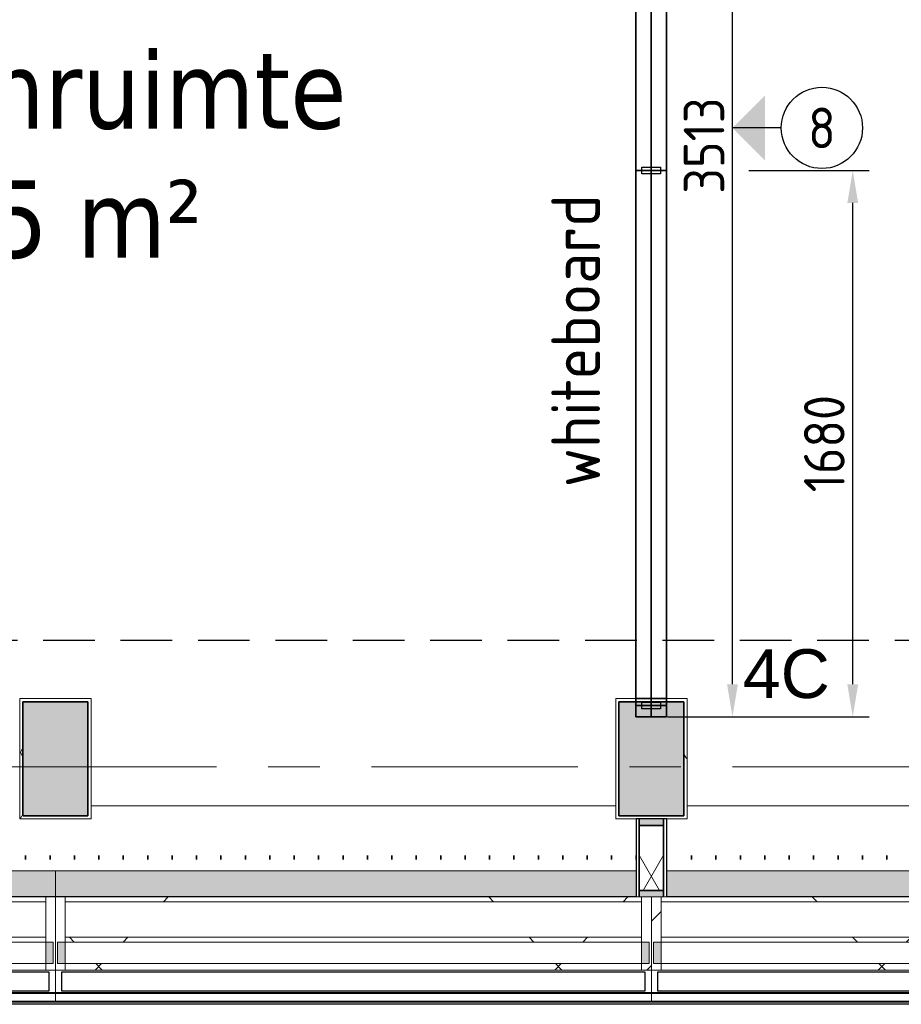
# Model space of a CAD drawing. Extents: x 2820 to 91013, y 1478 to 38178.
# Tile 6 of 182: x 11740 to 14452, y 18598 to 21626. Entities that reach past the tile are written whole.
import ezdxf
from ezdxf.enums import TextEntityAlignment as Align

# ---------------------------------------------------------------- set-up
doc = ezdxf.new("R2010")
doc.units = 0
doc.header["$LTSCALE"] = 50
doc.header["$PDSIZE"] = -5
for name, pattern in [('HIDDEN2', [4.7625, 3.175, -1.5875]), ('Onderlegger 2e verdieping$0$brandscheiding', [1.5, 0, -1.5]), ('Onderlegger 2e verdieping$0$stramien', [22.225, 12.7, -3.175, 3.175, -3.175])]:
    doc.linetypes.add(name, pattern=pattern)
doc.layers.get('0').update_dxf_attribs({"linetype": 'CONTINUOUS'})
doc.layers.get('DEFPOINTS').update_dxf_attribs({"linetype": 'CONTINUOUS'})
for name, color, linetype in [('AS-A38--_F----5', 2, 'CONTINUOUS'), ('AS-A38--_F---4-', 9, 'CONTINUOUS'), ('AS-A38-L_F----5', 7, 'CONTINUOUS'), ('as-i38-e_f----5', 7, 'CONTINUOUS'), ('AS-I38-M_F----5_Wandmodulen', 7, 'CONTINUOUS'), ('AS-L38--', 7, 'CONTINUOUS'), ('AS-L38--_F----5', 7, 'CONTINUOUS'), ('AS-L38--_F---4-', 7, 'CONTINUOUS'), ('AS-L38--_F-23--', 3, 'CONTINUOUS'), ('AS-L38--_F1-----', 2, 'CONTINUOUS'), ('AS-L38--_F123--', 7, 'CONTINUOUS'), ('AS-M38--_F123--_Wandlengte', 1, 'CONTINUOUS'), ('AS-T38--_F----5', 7, 'CONTINUOUS'), ('AS-T38--_F-23--', 7, 'CONTINUOUS'), ('IWTEKST', 2, 'CONTINUOUS')]:
    doc.layers.add(name, color=color, linetype=linetype)
doc.layers.add('AS-I38-1_F----5', color=2, linetype='CONTINUOUS', plot=False)
doc.layers.add('IWHULPLIJN', color=40, linetype='CONTINUOUS', plot=False)
for name, color, linetype, lineweight in [('Onderlegger 2e verdieping$0$A-AREA-IDEN', 8, 'CONTINUOUS', 18), ('Onderlegger 2e verdieping$0$A-GENM', 8, 'CONTINUOUS', 18), ('Onderlegger 2e verdieping$0$A-GLAZ', 8, 'CONTINUOUS', 25), ('Onderlegger 2e verdieping$0$A-GLAZ-CWMG', 8, 'CONTINUOUS', 18), ('Onderlegger 2e verdieping$0$A-WALL', 8, 'CONTINUOUS', 25), ('Onderlegger 2e verdieping$0$S-COLS', 8, 'CONTINUOUS', 18), ('Onderlegger 2e verdieping$0$S-GRID', 8, 'CONTINUOUS', 18)]:
    doc.layers.add(name, color=color, linetype=linetype, lineweight=lineweight)
doc.styles.add('Onderlegger 2e verdieping$0$Tahoma_1', font='TAHOMA.TTF', dxfattribs={"height": 238.040123})
doc.styles.get("Standard").update_dxf_attribs({"font": 'isocp.shx'})
doc.dimstyles.new('CWall_F2_Wandlengte', dxfattribs={"dimscale": 50, "dimtxt": 2.5, "dimasz": 2, "dimexe": 1, "dimexo": 1, "dimgap": 0.5, "dimtad": 1, "dimdec": 0, "dimdsep": 46, "dimtxsty": 'Standard', "dimcen": 2.5, "dimclrt": 2, "dimadec": 0, "dimazin": 0, "dimtfac": 1, "dimtdec": 0, "dimtix": 1, "dimtmove": 2, "dimatfit": 0, "dimfxl": 0, "dimtolj": 1, "dimtzin": 0, "dimarcsym": 0})
pattern_1 = [(45, (-14599.93, -18763.2), (-212.132, 212.132), [])]
pattern_2 = [(45, (-14599.9, -18763.2), (-707.107, 707.107), []), (135, (-14599.9, -18763.2), (-707.107, -707.107), [])]
pattern_3 = [(45, (-12766.6, -18763.2), (-707.107, 707.107), []), (135, (-12766.6, -18763.2), (-707.107, -707.107), [])]
pattern_4 = [(45, (-10933.3, -18763.2), (-707.107, 707.107), []), (135, (-10933.3, -18763.2), (-707.107, -707.107), [])]

# ---------------------------------------------------------------- blocks, each defined once
blk = doc.blocks.new('Onderlegger 2e verdieping$0$65_KU_brandscheiding_v1 - 30m 2-11572238-Plotview 2e Verdieping - schaal 1 op 100')
at = {"layer": 'Onderlegger 2e verdieping$0$A-GENM', "linetype": 'Onderlegger 2e verdieping$0$brandscheiding', "lineweight": 100}
for p, q in [((3815.7, 0), (18385.8, 0)), ((18480.8, 0), (22051.7, 0))]:
    blk.add_line(p, q, dxfattribs=at)
blk = doc.blocks.new('Onderlegger 2e verdieping$0$42_KA leemstuc betonkolomafwerking - Type-V82-Plotview 2e Verdieping - schaal 1 op 100')
at = {"layer": 'Onderlegger 2e verdieping$0$A-GENM'}
h = blk.add_hatch(dxfattribs=at)
h.set_pattern_fill('FP_135', color=256, style=0, pattern_type=2)
h.set_pattern_definition([(0, (-13850.26, -19445.2), (406.4, 101.6), [33.528, -271.272, 33.528, -1896.872]), (0, (-13850.26, -19445.2), (406.4, 101.6), [-338.328, -271.272, 33.528, -576.072, -1016]), (0, (-13850.26, -19445.2), (406.4, 101.6), [-1219.2, 33.528, -271.272, 33.528, -677.672]), (0, (-13850.26, -19445.2), (406.4, 101.6), [-1557.528, -169.672, 33.528, -474.472]), (120, (-13697.86, -19394.4), (-291.1882, 301.15272), [33.528, -271.272, 33.528, -1896.872]), (120, (-13697.86, -19394.4), (-291.1882, 301.15272), [-338.328, -271.272, 33.528, -576.072, -1016]), (120, (-13697.86, -19394.4), (-291.1882, 301.15272), [-1219.2, 33.528, -271.272, 33.528, -677.672]), (120, (-13697.86, -19394.4), (-291.1882, 301.15272), [-1557.528, -169.672, 33.528, -474.472]), (240, (-13647.06, -19191.2), (-115.2118, -402.75272), [33.528, -271.272, 33.528, -1896.872]), (240, (-13647.06, -19191.2), (-115.2118, -402.75272), [-338.328, -271.272, 33.528, -576.072, -1016]), (240, (-13647.06, -19191.2), (-115.2118, -402.75272), [-1219.2, 33.528, -271.272, 33.528, -677.672]), (240, (-13647.06, -19191.2), (-115.2118, -402.75272), [-1557.528, -169.672, 33.528, -474.472])])
h.paths.add_polyline_path([(-57, -277), (-57, 93), (-277, 93), (-277, -277)], flags=0)
h.paths.add_polyline_path([(-67, -267), (-267, -267), (-267, 83), (-67, 83)], flags=0)
for p, q in [((-57, 93), (-277, 93)), ((-277, 93), (-277, -277)), ((-57, -277), (-57, 93)), ((-267, 83), (-67, 83)), ((-267, -267), (-267, 83)), ((-67, 83), (-67, -267)), ((-67, -267), (-267, -267)), ((-277, -277), (-57, -277))]:
    blk.add_line(p, q, dxfattribs=at)
blk = doc.blocks.new('Onderlegger 2e verdieping$0$42_KA leemstuc betonkolomafwerking - Type-V84-Plotview 2e Verdieping - schaal 1 op 100')
at = {"layer": 'Onderlegger 2e verdieping$0$A-GENM'}
h = blk.add_hatch(dxfattribs=at)
h.set_pattern_fill('FP_137', color=256, style=0, pattern_type=2)
h.set_pattern_definition([(0, (-12016.93, -19445.2), (406.4, 101.6), [33.528, -271.272, 33.528, -1896.872]), (0, (-12016.93, -19445.2), (406.4, 101.6), [-338.328, -271.272, 33.528, -576.072, -1016]), (0, (-12016.93, -19445.2), (406.4, 101.6), [-1219.2, 33.528, -271.272, 33.528, -677.672]), (0, (-12016.93, -19445.2), (406.4, 101.6), [-1557.528, -169.672, 33.528, -474.472]), (120, (-11864.53, -19394.4), (-291.1882, 301.15272), [33.528, -271.272, 33.528, -1896.872]), (120, (-11864.53, -19394.4), (-291.1882, 301.15272), [-338.328, -271.272, 33.528, -576.072, -1016]), (120, (-11864.53, -19394.4), (-291.1882, 301.15272), [-1219.2, 33.528, -271.272, 33.528, -677.672]), (120, (-11864.53, -19394.4), (-291.1882, 301.15272), [-1557.528, -169.672, 33.528, -474.472]), (240, (-11813.73, -19191.2), (-115.2118, -402.75272), [33.528, -271.272, 33.528, -1896.872]), (240, (-11813.73, -19191.2), (-115.2118, -402.75272), [-338.328, -271.272, 33.528, -576.072, -1016]), (240, (-11813.73, -19191.2), (-115.2118, -402.75272), [-1219.2, 33.528, -271.272, 33.528, -677.672]), (240, (-11813.73, -19191.2), (-115.2118, -402.75272), [-1557.528, -169.672, 33.528, -474.472])])
h.paths.add_polyline_path([(-57, -277), (-57, 93), (-277, 93), (-277, -277)], flags=0)
h.paths.add_polyline_path([(-267, -267), (-267, 83), (-67, 83), (-67, -267)], flags=0)
for p, q in [((-57, 93), (-277, 93)), ((-277, 93), (-277, -277)), ((-57, -277), (-57, 93)), ((-267, 83), (-67, 83)), ((-267, -267), (-267, 83)), ((-67, 83), (-67, -267)), ((-67, -267), (-267, -267)), ((-277, -277), (-57, -277))]:
    blk.add_line(p, q, dxfattribs=at)
blk = doc.blocks.new('Onderlegger 2e verdieping$0$22_KA_systeempanel_dicht - staal-12005892-Plotview 2e Verdieping - schaal 1 op 100')
at = {"layer": 'Onderlegger 2e verdieping$0$A-GLAZ', "lineweight": 18}
h = blk.add_hatch(color=256, dxfattribs=at)
h.paths.add_polyline_path([(120, -30), (120, 37.5), (100, 37.5), (100, -37.5), (120, -37.5)], flags=0)
h.paths.add_polyline_path([(-100, -37.5), (-100, 37.5), (-120, 37.5), (-120, -37.5)], flags=0)
h = blk.add_hatch(dxfattribs=at)
h.set_pattern_fill('FP_199', color=256, style=0, pattern_type=2)
h.set_pattern_definition([(150, (19048.2, -13683.26), (-60, -103.92305), []), (210, (19048.2, -13683.26), (60, -103.92305), [])])
h.paths.add_polyline_path([(100, 37.5), (-100, 37.5), (-100, -37.5), (100, -37.5)], flags=0)
at = {"layer": 'Onderlegger 2e verdieping$0$A-GLAZ'}
for p, q in [((120, 47.5), (-120, 47.5)), ((-120, 47.5), (-120, 37.5)), ((-120, 37.5), (120, 37.5)), ((-100, 37.5), (-120, 37.5)), ((-120, 37.5), (-120, -37.5)), ((100, 37.5), (-100, 37.5)), ((-100, 37.5), (-100, -37.5)), ((-100, -37.5), (-100, 37.5)), ((100, -37.5), (100, 37.5)), ((120, 37.5), (100, 37.5)), ((100, 37.5), (100, -37.5)), ((120, -37.5), (-120, -37.5)), ((-120, -37.5), (-120, -47.5)), ((-120, -37.5), (-100, -37.5)), ((-120, -47.5), (120, -47.5)), ((-100, -37.5), (100, -37.5)), ((100, -37.5), (120, -37.5))]:
    blk.add_line(p, q, dxfattribs=at)
blk = doc.blocks.new('Onderlegger 2e verdieping$0$31_KA_Houten vliesgevel met draaiend deel natuursteen gevel - 31_KA_Houten vliesgevel met draaiend deel natuursteen gevel-V279-Plotview 2e Verdieping - schaal 1 op 100')
at = {"layer": 'Onderlegger 2e verdieping$0$A-GLAZ'}
for points in [[(831.4, 166), (916.6, 166), (916.6, 245), (-869.2, 245), (-869.2, 166), (525.6, 166)], [(-85.9, -158.6), (916.6, -158.6), (916.6, -155.6), (-916.7, -155.6), (-916.7, -158.6), (-391.7, -158.6)]]:
    blk.add_hatch(color=256, dxfattribs=at).paths.add_polyline_path(points, flags=0)
at = {"layer": 'Onderlegger 2e verdieping$0$A-GLAZ', "lineweight": 18}
h = blk.add_hatch(dxfattribs=at)
h.set_pattern_fill('FP_401', color=256, style=0, pattern_type=2)
h.set_pattern_definition(pattern_1)
h.paths.add_polyline_path([(-916.7, -60), (-886.7, -60), (-886.7, -40), (-910.2, -40), (-910.2, 26), (-886.7, 26), (-886.7, 165), (-916.7, 165), (-916.7, 145.6)], flags=0)
h = blk.add_hatch(dxfattribs=at)
h.set_pattern_fill('FP_402', color=256, style=0, pattern_type=2)
h.set_pattern_definition(pattern_2)
h.paths.add_polyline_path([(525.6, 150), (886.6, 150), (886.6, 165), (-886.7, 165), (-886.7, 150), (-697.5, 150)], flags=0)
h = blk.add_hatch(dxfattribs=at)
h.set_pattern_fill('FP_401', color=256, style=0, pattern_type=2)
h.set_pattern_definition(pattern_1)
h.paths.add_polyline_path([(886.6, -60), (916.6, -60), (916.6, 165), (886.6, 165), (886.6, 26), (910.1, 26), (910.1, -40), (886.6, -40)], flags=0)
h = blk.add_hatch(dxfattribs=at)
h.set_pattern_fill('FP_402', color=256, style=0, pattern_type=2)
h.set_pattern_definition(pattern_2)
h.paths.add_polyline_path([(831.4, 26), (886.6, 26), (886.6, 41), (-886.7, 41), (-886.7, 26), (525.6, 26)], flags=0)
at = {"layer": 'Onderlegger 2e verdieping$0$A-GLAZ'}
h = blk.add_hatch(color=256, dxfattribs=at)
h.paths.add_polyline_path([(886.6, -40), (910.1, -40), (910.1, 26), (886.6, 26)], flags=0)
h.paths.add_polyline_path([(-886.7, -40), (-886.7, 26), (-910.2, 26), (-910.2, -40), (-907.1, -40)], flags=0)
at = {"layer": 'Onderlegger 2e verdieping$0$A-GLAZ', "lineweight": 18}
h = blk.add_hatch(dxfattribs=at)
h.set_pattern_fill('FP_402', color=256, style=0, pattern_type=2)
h.set_pattern_definition(pattern_2)
h.paths.add_polyline_path([(525.6, -60), (886.6, -60), (886.6, -40), (-886.7, -40), (-886.7, -60), (-697.5, -60)], flags=0)
for p, q in [((916.6, 245), (916.6, 166)), ((-916.7, 165), (-916.7, -60)), ((-886.7, 165), (-916.7, 165)), ((-886.7, 26), (-886.7, 165)), ((886.6, 165), (-886.7, 165)), ((-886.7, 165), (-886.7, 150)), ((-869.2, 166), (916.6, 166)), ((916.6, 165), (886.6, 165)), ((886.6, 165), (886.6, 26)), ((886.6, 150), (886.6, 165)), ((916.6, -60), (916.6, 165)), ((886.6, 150), (-886.7, 150)), ((-886.7, 150), (-886.7, 41)), ((-886.7, 150), (886.6, 150)), ((886.6, 41), (886.6, 150)), ((-886.7, 41), (886.6, 41)), ((886.6, 41), (-886.7, 41)), ((-886.7, 41), (-886.7, 26)), ((886.6, 26), (886.6, 41)), ((-910.2, -40), (-910.2, 26)), ((-910.2, 26), (-886.7, 26)), ((-886.7, 26), (886.6, 26)), ((-886.7, 26), (-886.7, -40)), ((886.6, 26), (910.1, 26)), ((886.6, -40), (886.6, 26)), ((910.1, 26), (910.1, -40)), ((-916.7, -60), (-886.7, -60)), ((-916.7, -128.6), (-916.7, -60)), ((-886.7, -40), (-910.2, -40)), ((-886.7, -60), (-886.7, -40)), ((886.6, -40), (-886.7, -40)), ((-886.7, -40), (-886.7, -60)), ((-886.7, -60), (886.6, -60)), ((910.1, -40), (886.6, -40)), ((886.6, -40), (886.6, -60)), ((886.6, -60), (886.6, -40)), ((886.6, -60), (916.6, -60)), ((916.6, -60), (916.6, -128.6)), ((-916.7, -131.6), (-916.7, -128.6)), ((916.6, -128.6), (-916.7, -128.6)), ((-916.7, -155.6), (-916.7, -131.6)), ((916.6, -131.6), (-916.7, -131.6)), ((916.6, -128.6), (916.6, -131.6)), ((916.6, -131.6), (916.6, -155.6)), ((-916.7, -155.6), (-916.7, -158.6)), ((916.6, -155.6), (-916.7, -155.6)), ((-916.7, -158.6), (916.6, -158.6)), ((916.6, -158.6), (916.6, -155.6))]:
    blk.add_line(p, q, dxfattribs=at)
at = {"layer": 'Onderlegger 2e verdieping$0$A-GLAZ'}
for p, q in [((-896.7, -125), (-896.7, -65)), ((-896.7, -65), (896.6, -65)), ((896.6, -65), (896.6, -125)), ((896.6, -125), (-896.7, -125))]:
    blk.add_line(p, q, dxfattribs=at)
blk = doc.blocks.new('Onderlegger 2e verdieping$0$31_KA_Houten vliesgevel met draaiend deel natuursteen gevel - 31_KA_Houten vliesgevel met draaiend deel natuursteen gevel-V280-Plotview 2e Verdieping - schaal 1 op 100')
at = {"layer": 'Onderlegger 2e verdieping$0$A-GLAZ'}
for points in [[(830, 166), (869.2, 166), (869.2, 245), (-916.7, 245), (-916.7, 166), (524.3, 166)], [(-87.3, -158.6), (916.6, -158.6), (916.6, -155.6), (-916.7, -155.6), (-916.7, -158.6), (-393.1, -158.6)]]:
    blk.add_hatch(color=256, dxfattribs=at).paths.add_polyline_path(points, flags=0)
at = {"layer": 'Onderlegger 2e verdieping$0$A-GLAZ', "lineweight": 18}
h = blk.add_hatch(dxfattribs=at)
h.set_pattern_fill('FP_404', color=256, style=0, pattern_type=2)
h.set_pattern_definition(pattern_3)
h.paths.add_polyline_path([(524.3, 150), (886.6, 150), (886.6, 165), (-886.7, 165), (-886.7, 150), (-87.3, 150)], flags=0)
h = blk.add_hatch(dxfattribs=at)
h.set_pattern_fill('FP_403', color=256, style=0, pattern_type=2)
h.set_pattern_definition([(45, (-12766.6, -18763.2), (-212.132, 212.132), [])])
h.paths.add_polyline_path([(886.6, -60), (916.6, -60), (916.6, 165), (886.6, 165), (886.6, 26), (910.1, 26), (910.1, -40), (886.6, -40)], flags=0)
h = blk.add_hatch(dxfattribs=at)
h.set_pattern_fill('FP_404', color=256, style=0, pattern_type=2)
h.set_pattern_definition(pattern_3)
h.paths.add_polyline_path([(524.3, 26), (886.6, 26), (886.6, 41), (-886.7, 41), (-886.7, 26), (-87.3, 26)], flags=0)
at = {"layer": 'Onderlegger 2e verdieping$0$A-GLAZ'}
h = blk.add_hatch(color=256, dxfattribs=at)
h.paths.add_polyline_path([(886.6, -40), (910.1, -40), (910.1, 26), (886.6, 26)], flags=0)
h.paths.add_polyline_path([(-886.7, -40), (-886.7, 26), (-910.2, 26), (-910.2, -40), (-907.1, -40)], flags=0)
at = {"layer": 'Onderlegger 2e verdieping$0$A-GLAZ', "lineweight": 18}
h = blk.add_hatch(dxfattribs=at)
h.set_pattern_fill('FP_404', color=256, style=0, pattern_type=2)
h.set_pattern_definition(pattern_3)
h.paths.add_polyline_path([(-87.3, -60), (886.6, -60), (886.6, -40), (-886.7, -40), (-886.7, -60), (-698.9, -60)], flags=0)
for p, q in [((-916.7, 166), (-916.7, 245)), ((-916.7, 166), (869.2, 166)), ((-916.7, 165), (-916.7, -60)), ((-886.7, 165), (-916.7, 165)), ((-886.7, 26), (-886.7, 165)), ((886.6, 165), (-886.7, 165)), ((-886.7, 165), (-886.7, 150)), ((916.6, 165), (886.6, 165)), ((886.6, 165), (886.6, 26)), ((886.6, 150), (886.6, 165)), ((916.6, -60), (916.6, 165)), ((886.6, 150), (-886.7, 150)), ((-886.7, 150), (-886.7, 41)), ((-886.7, 150), (886.6, 150)), ((886.6, 41), (886.6, 150)), ((-886.7, 41), (886.6, 41)), ((886.6, 41), (-886.7, 41)), ((-886.7, 41), (-886.7, 26)), ((886.6, 26), (886.6, 41)), ((-910.2, -40), (-910.2, 26)), ((-910.2, 26), (-886.7, 26)), ((-886.7, 26), (886.6, 26)), ((-886.7, 26), (-886.7, -40)), ((886.6, 26), (910.1, 26)), ((886.6, -40), (886.6, 26)), ((910.1, 26), (910.1, -40)), ((-916.7, -60), (-886.7, -60)), ((-916.7, -128.6), (-916.7, -60)), ((-886.7, -40), (-910.2, -40)), ((-886.7, -60), (-886.7, -40)), ((886.6, -40), (-886.7, -40)), ((-886.7, -40), (-886.7, -60)), ((-886.7, -60), (886.6, -60)), ((910.1, -40), (886.6, -40)), ((886.6, -40), (886.6, -60)), ((886.6, -60), (886.6, -40)), ((886.6, -60), (916.6, -60)), ((916.6, -60), (916.6, -128.6)), ((-916.7, -131.6), (-916.7, -128.6)), ((916.6, -128.6), (-916.7, -128.6)), ((-916.7, -155.6), (-916.7, -131.6)), ((916.6, -131.6), (-916.7, -131.6)), ((916.6, -128.6), (916.6, -131.6)), ((916.6, -131.6), (916.6, -155.6)), ((-916.7, -155.6), (-916.7, -158.6)), ((916.6, -155.6), (-916.7, -155.6)), ((-916.7, -158.6), (916.6, -158.6)), ((916.6, -158.6), (916.6, -155.6))]:
    blk.add_line(p, q, dxfattribs=at)
at = {"layer": 'Onderlegger 2e verdieping$0$A-GLAZ'}
for p, q in [((-896.7, -125), (-896.7, -65)), ((-896.7, -65), (896.6, -65)), ((896.6, -65), (896.6, -125)), ((896.6, -125), (-896.7, -125))]:
    blk.add_line(p, q, dxfattribs=at)
blk = doc.blocks.new('Onderlegger 2e verdieping$0$31_KA_Houten vliesgevel met draaiend deel natuursteen gevel - 31_KA_Houten vliesgevel met draaiend deel natuursteen gevel-V281-Plotview 2e Verdieping - schaal 1 op 100')
at = {"layer": 'Onderlegger 2e verdieping$0$A-GLAZ'}
for points in [[(828.7, 166), (916.6, 166), (916.6, 245), (-868.3, 245), (-868.3, 166), (522.9, 166)], [(-88.7, -158.6), (916.6, -158.6), (916.6, -155.6), (-916.7, -155.6), (-916.7, -158.6), (-394.5, -158.6)]]:
    blk.add_hatch(color=256, dxfattribs=at).paths.add_polyline_path(points, flags=0)
at = {"layer": 'Onderlegger 2e verdieping$0$A-GLAZ', "lineweight": 18}
h = blk.add_hatch(dxfattribs=at)
h.set_pattern_fill('FP_405', color=256, style=0, pattern_type=2)
h.set_pattern_definition([(45, (-10933.27, -18763.2), (-212.132, 212.132), [])])
h.paths.add_polyline_path([(-916.7, -60), (-886.7, -60), (-886.7, -40), (-910.2, -40), (-910.2, 26), (-886.7, 26), (-886.7, 165), (-916.7, 165), (-916.7, 145.6)], flags=0)
h = blk.add_hatch(dxfattribs=at)
h.set_pattern_fill('FP_406', color=256, style=0, pattern_type=2)
h.set_pattern_definition(pattern_4)
h.paths.add_polyline_path([(522.9, 150), (886.6, 150), (886.6, 165), (-886.7, 165), (-886.7, 150), (-88.7, 150)], flags=0)
h = blk.add_hatch(dxfattribs=at)
h.set_pattern_fill('FP_406', color=256, style=0, pattern_type=2)
h.set_pattern_definition(pattern_4)
h.paths.add_polyline_path([(522.9, 26), (886.6, 26), (886.6, 41), (-886.7, 41), (-886.7, 26), (-88.7, 26)], flags=0)
at = {"layer": 'Onderlegger 2e verdieping$0$A-GLAZ'}
h = blk.add_hatch(color=256, dxfattribs=at)
h.paths.add_polyline_path([(886.6, -40), (910.1, -40), (910.1, 26), (886.6, 26)], flags=0)
h.paths.add_polyline_path([(-886.7, -40), (-886.7, 26), (-910.2, 26), (-910.2, -40), (-907.1, -40)], flags=0)
at = {"layer": 'Onderlegger 2e verdieping$0$A-GLAZ', "lineweight": 18}
h = blk.add_hatch(dxfattribs=at)
h.set_pattern_fill('FP_406', color=256, style=0, pattern_type=2)
h.set_pattern_definition(pattern_4)
h.paths.add_polyline_path([(-88.7, -60), (886.6, -60), (886.6, -40), (-886.7, -40), (-886.7, -60), (-700.3, -60)], flags=0)
for p, q in [((916.6, 245), (916.6, 166)), ((-916.7, 165), (-916.7, -60)), ((-886.7, 165), (-916.7, 165)), ((-886.7, 26), (-886.7, 165)), ((886.6, 165), (-886.7, 165)), ((-886.7, 165), (-886.7, 150)), ((-868.3, 166), (916.6, 166)), ((916.6, 165), (886.6, 165)), ((886.6, 165), (886.6, 26)), ((886.6, 150), (886.6, 165)), ((916.6, -60), (916.6, 165)), ((886.6, 150), (-886.7, 150)), ((-886.7, 150), (-886.7, 41)), ((-886.7, 150), (886.6, 150)), ((886.6, 41), (886.6, 150)), ((-886.7, 41), (886.6, 41)), ((886.6, 41), (-886.7, 41)), ((-886.7, 41), (-886.7, 26)), ((886.6, 26), (886.6, 41)), ((-910.2, -40), (-910.2, 26)), ((-910.2, 26), (-886.7, 26)), ((-886.7, 26), (886.6, 26)), ((-886.7, 26), (-886.7, -40)), ((886.6, 26), (910.1, 26)), ((886.6, -40), (886.6, 26)), ((910.1, 26), (910.1, -40)), ((-916.7, -60), (-886.7, -60)), ((-916.7, -128.6), (-916.7, -60)), ((-886.7, -40), (-910.2, -40)), ((-886.7, -60), (-886.7, -40)), ((886.6, -40), (-886.7, -40)), ((-886.7, -40), (-886.7, -60)), ((-886.7, -60), (886.6, -60)), ((910.1, -40), (886.6, -40)), ((886.6, -40), (886.6, -60)), ((886.6, -60), (886.6, -40)), ((886.6, -60), (916.6, -60)), ((916.6, -60), (916.6, -128.6)), ((-916.7, -131.6), (-916.7, -128.6)), ((916.6, -128.6), (-916.7, -128.6)), ((-916.7, -155.6), (-916.7, -131.6)), ((916.6, -131.6), (-916.7, -131.6)), ((916.6, -128.6), (916.6, -131.6)), ((916.6, -131.6), (916.6, -155.6)), ((-916.7, -155.6), (-916.7, -158.6)), ((916.6, -155.6), (-916.7, -155.6)), ((-916.7, -158.6), (916.6, -158.6)), ((916.6, -158.6), (916.6, -155.6))]:
    blk.add_line(p, q, dxfattribs=at)
at = {"layer": 'Onderlegger 2e verdieping$0$A-GLAZ'}
for p, q in [((-896.7, -125), (-896.7, -65)), ((-896.7, -65), (896.6, -65)), ((896.6, -65), (896.6, -125)), ((896.6, -125), (-896.7, -125))]:
    blk.add_line(p, q, dxfattribs=at)
blk = doc.blocks.new('Onderlegger 2e verdieping$0$vensterbank tweede verdieping - vensterbank tweede verdieping-11898810-Plotview 2e Verdieping - schaal 1 op 100')
at = {"layer": 'Onderlegger 2e verdieping$0$A-GLAZ', "lineweight": 18}
for p, q in [((13573.3, 19208.2), (11959.9, 19208.2)), ((15406.6, 19208.2), (13793.3, 19208.2)), ((10064.9, 19008.2), (13635.8, 19008.2)), ((13730.8, 19008.2), (28300.9, 19008.2))]:
    blk.add_line(p, q, dxfattribs=at)
blk = doc.blocks.new('Onderlegger 2e verdieping$0$28_KU_vloerrand 250x670 verdieping - 27400 mm-1052749-Plotview 2e Verdieping - schaal 1 op 100')
at = {"layer": 'Onderlegger 2e verdieping$0$S-COLS'}
h = blk.add_hatch(color=256, dxfattribs=at)
h.paths.add_polyline_path([(0, -13460), (0, -13700), (80, -13700), (80, -11966.6), (1, -11966.6), (1, -8300), (1, -8300), (1, -6466.7), (1, -6466.6), (1, -4633.3), (1, -4633.3), (1, -2800), (1, -2800), (1, -966.7), (1, -966.6), (1, 866.7), (1, 866.7), (1, 2700), (1, 2700), (0, -12809.8)], flags=0)
h.paths.add_polyline_path([(0, 4925.7), (1, 6366.7), (1, 6366.7), (0, 5537.3)], flags=0)
h.paths.add_polyline_path([(0, 8289.4), (1, 10033.3), (1, 10033.4), (1, 11866.7), (1, 11866.7), (1, 13700), (0, 13700), (0, 8595.2)], flags=0)
blk = doc.blocks.new('Onderlegger 2e verdieping')
at = {"layer": 'Onderlegger 2e verdieping$0$S-COLS', "lineweight": 5}
for points in [[(11949.9, 19178.2), (11949.9, 19528.2), (11749.9, 19528.2), (11749.9, 19178.2)], [(13783.3, 19178.2), (13783.3, 19528.2), (13583.3, 19528.2), (13583.3, 19178.2)]]:
    blk.add_hatch(color=256, dxfattribs=at).paths.add_polyline_path(points, flags=0)
at = {"layer": 'Onderlegger 2e verdieping$0$A-GLAZ-CWMG', "lineweight": 35}
blk.add_line((13634.7, 19538.2), (13729.7, 19538.2), dxfattribs=at)
at = {"layer": 'Onderlegger 2e verdieping$0$A-WALL'}
blk.add_line((30186.6, 18598.2), (4513.3, 18598.2), dxfattribs=at)
at = {"layer": 'Onderlegger 2e verdieping$0$S-COLS', "lineweight": 35}
for p, q in [((11949.9, 19528.2), (11749.9, 19528.2)), ((11749.9, 19528.2), (11749.9, 19178.2)), ((11949.9, 19178.2), (11949.9, 19528.2)), ((13783.3, 19528.2), (13583.3, 19528.2)), ((13583.3, 19528.2), (13583.3, 19178.2)), ((13783.3, 19178.2), (13783.3, 19528.2)), ((11749.9, 19178.2), (11949.9, 19178.2)), ((13583.3, 19178.2), (13783.3, 19178.2))]:
    blk.add_line(p, q, dxfattribs=at)
at = {"layer": 'Onderlegger 2e verdieping$0$S-GRID', "linetype": 'Onderlegger 2e verdieping$0$stramien'}
blk.add_line((2820.4, 19328.2), (55386.6, 19328.2), dxfattribs=at)
at = {"lineweight": 18, "rotation": 89.9999999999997}
blk.add_blockref('Onderlegger 2e verdieping$0$28_KU_vloerrand 250x670 verdieping - 27400 mm-1052749-Plotview 2e Verdieping - schaal 1 op 100', (18216.6, 18928.2), dxfattribs=at)
at = {"layer": 'Onderlegger 2e verdieping$0$A-GENM'}
for name, p in [('Onderlegger 2e verdieping$0$42_KA leemstuc betonkolomafwerking - Type-V84-Plotview 2e Verdieping - schaal 1 op 100', (12016.9, 19445.2)), ('Onderlegger 2e verdieping$0$42_KA leemstuc betonkolomafwerking - Type-V82-Plotview 2e Verdieping - schaal 1 op 100', (13850.3, 19445.2))]:
    blk.add_blockref(name, p, dxfattribs=at)
at = {"layer": 'Onderlegger 2e verdieping$0$A-GENM', "linetype": 'Onderlegger 2e verdieping$0$brandscheiding', "lineweight": 100, "rotation": 180}
blk.add_blockref('Onderlegger 2e verdieping$0$65_KU_brandscheiding_v1 - 30m 2-11572238-Plotview 2e Verdieping - schaal 1 op 100', (32116.6, 19049.5), dxfattribs=at)
at = {"layer": 'Onderlegger 2e verdieping$0$A-GLAZ'}
for name, p in [('Onderlegger 2e verdieping$0$vensterbank tweede verdieping - vensterbank tweede verdieping-11898810-Plotview 2e Verdieping - schaal 1 op 100', (0, 0)), ('Onderlegger 2e verdieping$0$31_KA_Houten vliesgevel met draaiend deel natuursteen gevel - 31_KA_Houten vliesgevel met draaiend deel natuursteen gevel-V281-Plotview 2e Verdieping - schaal 1 op 100', (10933.3, 18763.2)), ('Onderlegger 2e verdieping$0$31_KA_Houten vliesgevel met draaiend deel natuursteen gevel - 31_KA_Houten vliesgevel met draaiend deel natuursteen gevel-V280-Plotview 2e Verdieping - schaal 1 op 100', (12766.6, 18763.2)), ('Onderlegger 2e verdieping$0$31_KA_Houten vliesgevel met draaiend deel natuursteen gevel - 31_KA_Houten vliesgevel met draaiend deel natuursteen gevel-V279-Plotview 2e Verdieping - schaal 1 op 100', (14599.9, 18763.2))]:
    blk.add_blockref(name, p, dxfattribs=at)
at = {"layer": 'Onderlegger 2e verdieping$0$A-GLAZ', "lineweight": 18, "rotation": 269.9999999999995}
blk.add_blockref('Onderlegger 2e verdieping$0$22_KA_systeempanel_dicht - staal-12005892-Plotview 2e Verdieping - schaal 1 op 100', (13683.3, 19048.2), dxfattribs=at)
at = {"layer": 'Onderlegger 2e verdieping$0$A-AREA-IDEN', "insert": (11886.1, 21528.9), "char_height": 238.04, "width": 2094, "attachment_point": 2, "line_spacing_factor": 1.000232, "style": 'Onderlegger 2e verdieping$0$Tahoma_1'}
blk.add_mtext('Teamruimte\\P15 m²', dxfattribs=at)
blk = doc.blocks.new('WandNr2-_CTA01')
at = {"layer": 'AS-T38--_F-23--', "color": 0, "linetype": 'ByBlock'}
blk.add_line((0, -5), (0, -2), dxfattribs=at)
blk.add_circle((0, -7.5), 2.5, dxfattribs=at)
blk.add_solid([(0, -2), (2, -4), (-2, -4)], dxfattribs=at)
blk.add_attdef('WANDNR', text='', height=2.5, dxfattribs=at).set_placement((0, -7.5), align=Align.MIDDLE)
blk = doc.blocks.new('WandNr5o_CTA01')
at = {"layer": 'AS-T38--_F----5', "color": 0, "linetype": 'ByBlock'}
blk.add_circle((0, -18), 2.5, dxfattribs=at)
blk.add_attdef('WANDNR', text='', height=2.5, dxfattribs=at).set_placement((0, -18), align=Align.MIDDLE)
blk = doc.blocks.new('BvnAans-_CTA01')
at = {"layer": 'AS-L38--_F----5', "color": 0, "invisible_edges": 10}
blk.add_3dface([(0, 0), (1, 0), (1, 0, 1), (0, 0, 1)], dxfattribs=at)
at = {"layer": 'AS-L38--_F---4-', "invisible_edges": 10}
for points in [[(0, 0.5), (1, 0.5), (1, 0.5, 1), (0, 0.5, 1)], [(0, -0.5), (1, -0.5), (1, -0.5, 1), (0, -0.5, 1)]]:
    blk.add_3dface(points, dxfattribs=at)
at = {"layer": 'AS-L38--_F---4-'}
blk.add_3dface([(0, -0.5, 1), (0, 0.5, 1), (1, 0.5, 1), (1, -0.5, 1)], dxfattribs=at)
blk = doc.blocks.new('OndrAans_CTA01')
at = {"layer": 'AS-L38--_F----5', "color": 0, "invisible_edges": 10}
blk.add_3dface([(0, 0), (1, 0), (1, 0, 1), (0, 0, 1)], dxfattribs=at)
at = {"layer": 'AS-L38--_F---4-', "invisible_edges": 10}
for points in [[(0, 0.5), (1, 0.5), (1, 0.5, 1), (0, 0.5, 1)], [(0, -0.5), (1, -0.5), (1, -0.5, 1), (0, -0.5, 1)]]:
    blk.add_3dface(points, dxfattribs=at)
at = {"layer": 'AS-L38--_F123--', "color": 0}
blk.add_3dface([(0, -0.5), (1, -0.5), (1, 0.5), (0, 0.5)], dxfattribs=at)
blk = doc.blocks.new('Q0WDSTL-_CTA01')
at = {"layer": 'AS-L38--_F-23--'}
for p, q in [((0, 0.3), (0, 0.5)), ((0, -0.3), (0, -0.5))]:
    blk.add_line(p, q, dxfattribs=at)
at = {"layer": 'AS-L38--_F-23--', "color": 1}
blk.add_lwpolyline([(0, 0.3), (1, 0.3), (1, -0.3), (0, -0.3)], dxfattribs=at)
at = {"layer": 'AS-L38--_F1-----'}
blk.add_lwpolyline([(0, 0.5), (0, -0.5)], dxfattribs=at)
blk = doc.blocks.new('D1------_CTA01')
at = {"layer": 'AS-L38--_F----5', "color": 0}
blk.add_3dface([(0, 0), (1, 0), (1, 0, 1), (0, 0, 1)], dxfattribs=at)
at = {"layer": 'AS-L38--_F---4-'}
for points in [[(0, 0.5), (1, 0.5), (1, 0.5, 1), (0, 0.5, 1)], [(0, -0.5), (1, -0.5), (1, -0.5, 1), (0, -0.5, 1)]]:
    blk.add_3dface(points, dxfattribs=at)
blk = doc.blocks.new('QWND16--_CTA01')
at = {"layer": 'AS-A38--_F----5', "extrusion": (0, -1, 0)}
h = blk.add_hatch(dxfattribs=at)
h.set_pattern_fill('CROSS', color=256, scale=5, style=0)
h.set_pattern_definition([(0, (341.625, 1570), (31.75, 31.75), [15.875, -47.625]), (90, (349.562, 1562.062), (-31.75, 31.75), [15.875, -47.625])])
h.paths.add_polyline_path([(0, 940), (1366.5, 1780), (0, 1780)])
h = blk.add_hatch(dxfattribs=at)
h.set_pattern_fill('ANSI31', color=256, scale=50, angle=135, style=0)
h.set_pattern_definition([(180, (1024.88, 1150), (-1e-14, -158.75), [])])
h.paths.add_polyline_path([(0, 940), (1366.5, 940), (1366.5, 1780)])
at = {"layer": 'AS-A38--_F---4-', "extrusion": (0, -1, 0)}
h = blk.add_hatch(dxfattribs=at)
h.set_pattern_fill('ANSI31', color=256, scale=50, angle=135, style=0)
h.set_pattern_definition([(180, (683.25, 1360), (-1e-14, -158.75), [])])
h.paths.add_polyline_path([(0, 940), (1366.5, 940), (1366.5, 1780), (0, 1780)])
h = blk.add_hatch(dxfattribs=at)
h.set_pattern_fill('CROSS', color=256, scale=5, style=0)
h.set_pattern_definition([(0, (683.25, 1360), (31.75, 31.75), [15.875, -47.625]), (90, (691.188, 1352.062), (-31.75, 31.75), [15.875, -47.625])])
h.paths.add_polyline_path([(0, 940), (1366.5, 940), (1366.5, 1780), (0, 1780)])
at = {"layer": 'AS-A38-L_F----5', "extrusion": (0, -1, 0)}
blk.add_line((0, 0, 940), (1366.5, 0, 1780), dxfattribs=at)
at = {"layer": 'DEFPOINTS'}
blk.add_point((0, 0, 2700), dxfattribs=at)
at = {"layer": 'AS-L38--', "yscale": 95}
for name, p, xscale, zscale in [('BvnAans-_CTA01', (0, 0, 2660), 1366.5, 40), ('OndrAans_CTA01', (0, 0), 1366.5, 60), ('Q0WDSTL-_CTA01', (0, 0), 10, 10), ('D1------_CTA01', (0, 0, 1780), 1366.5, 880), ('D1------_CTA01', (0, 0, 940), 1366.5, 840), ('D1------_CTA01', (0, 0, 60), 1366.5, 880)]:
    blk.add_blockref(name, p, dxfattribs=dict(at, xscale=xscale, zscale=zscale))
at = {"layer": 'AS-L38--', "xscale": 10, "yscale": 95, "zscale": 10, "rotation": 180}
blk.add_blockref('Q0WDSTL-_CTA01', (1366.5, 0), dxfattribs=at)
at = {"layer": 'AS-I38-1_F----5', "extrusion": (0, -1, 0)}
blk.add_text('2', height=90, dxfattribs=at).set_placement((40, 130))
at = {"layer": 'AS-I38-M_F----5_Wandmodulen', "extrusion": (0, -1, 0)}
blk.add_text('AH-Z2', height=125, rotation=90, dxfattribs=at).set_placement((683.2, 2750), align=Align.MIDDLE_LEFT)
blk = doc.blocks.new('*D112')
at = {"layer": 'AS-M38--_F123--_Wandlengte', "color": 0, "lineweight": -2}
for p, q in [((13732.6, 22995.2), (13982.6, 22995.2)), ((13932.6, 19582.2), (13932.6, 22895.2)), ((13732.6, 19482.2), (13982.6, 19482.2))]:
    blk.add_line(p, q, dxfattribs=at)
at = {"layer": 'AS-M38--_F123--_Wandlengte', "color": 0}
for points in [[(13915.9, 22895.2), (13949.3, 22895.2), (13932.6, 22995.2)], [(13915.9, 19582.2), (13949.3, 19582.2), (13932.6, 19482.2)]]:
    blk.add_solid(points, dxfattribs=at)
at = {"layer": 'DEFPOINTS', "color": 0}
for p in [(13682.6, 22995.2), (13932.6, 22995.2), (13682.6, 19482.2)]:
    blk.add_point(p, dxfattribs=at)
at = {"layer": 'AS-M38--_F123--_Wandlengte', "color": 2, "insert": (13845.1, 21238.7), "char_height": 125, "attachment_point": 5, "rotation": 90}
blk.add_mtext('\\A1;3513', dxfattribs=at)
blk = doc.blocks.new('QSRT8---_CTA01')
at = {"layer": 'AS-L38--_F----5', "color": 0, "invisible_edges": 4}
for points in [[(0, 0), (0, 0, 60), (35, 0, 60), (35, 0)], [(0, 0, 60), (0, 0, 2660), (35, 0, 2660), (35, 0, 60)], [(0, 0, 2660), (0, 0, 2700), (35, 0, 2700), (35, 0, 2660)]]:
    blk.add_3dface(points, dxfattribs=at)
at = {"layer": 'AS-L38--_F---4-'}
for points in [[(35, 47.5), (35, 47.5, 60), (0, 47.5, 60), (0, 47.5)], [(35, 47.5, 60), (35, 47.5, 2660), (0, 47.5, 2660), (0, 47.5, 60)], [(35, 47.5, 2660), (35, 47.5, 2700), (0, 47.5, 2700), (0, 47.5, 2660)], [(0, 47.5), (0, 47.5, 60), (0, -47.5, 60), (0, -47.5)], [(0, 47.5, 60), (0, 47.5, 2660), (0, -47.5, 2660), (0, -47.5, 60)], [(0, 47.5, 2660), (0, 47.5, 2700), (0, -47.5, 2700), (0, -47.5, 2660)], [(35, 47.5, 2700), (0, 47.5, 2700), (0, -47.5, 2700), (35, -47.5, 2700)], [(0, -47.5), (0, -47.5, 60), (35, -47.5, 60), (35, -47.5)], [(0, -47.5, 60), (0, -47.5, 2660), (35, -47.5, 2660), (35, -47.5, 60)], [(0, -47.5, 2660), (0, -47.5, 2700), (35, -47.5, 2700), (35, -47.5, 2660)]]:
    blk.add_3dface(points, dxfattribs=at)
at = {"layer": 'AS-L38--_F123--', "color": 0}
blk.add_lwpolyline([(35, 47.5), (0, 47.5), (0, -47.5), (35, -47.5)], dxfattribs=at)
at = {"layer": 'DEFPOINTS'}
blk.add_point((0, 0, 2700), dxfattribs=at)
at = {"layer": 'AS-L38--', "color": 0, "xscale": 10, "yscale": 95, "zscale": 10, "rotation": 180}
blk.add_blockref('Q0WDSTL-_CTA01', (35, 0), dxfattribs=at)
at = {"layer": 'as-i38-e_f----5', "extrusion": (0, -1, 0)}
blk.add_text('D4C', height=125, rotation=90, dxfattribs=at).set_placement((0, 2750), align=Align.MIDDLE_LEFT)
blk = doc.blocks.new('*D179')
at = {"layer": 'AS-M38--_F123--_Wandlengte', "color": 0, "lineweight": -2}
for p, q in [((13982.6, 21162.2), (14352.6, 21162.2)), ((14302.6, 19582.2), (14302.6, 21062.2)), ((13780.1, 19482.2), (14352.6, 19482.2))]:
    blk.add_line(p, q, dxfattribs=at)
at = {"layer": 'AS-M38--_F123--_Wandlengte', "color": 0}
for points in [[(14285.9, 21062.2), (14319.2, 21062.2), (14302.6, 21162.2)], [(14285.9, 19582.2), (14319.2, 19582.2), (14302.6, 19482.2)]]:
    blk.add_solid(points, dxfattribs=at)
at = {"layer": 'DEFPOINTS', "color": 0}
for p in [(13932.6, 21162.2), (14302.6, 21162.2), (13730.1, 19482.2)]:
    blk.add_point(p, dxfattribs=at)
at = {"layer": 'AS-M38--_F123--_Wandlengte', "color": 2, "insert": (14215.1, 20322.2), "char_height": 125, "attachment_point": 5, "rotation": 90}
blk.add_mtext('\\A1;1680', dxfattribs=at)
blk = doc.blocks.new('QWND7---_CTA01')
at = {"layer": 'AS-A38--_F----5', "extrusion": (0, -1, 0)}
h = blk.add_hatch(dxfattribs=at)
h.set_pattern_fill('CROSS', color=256, scale=5, style=0)
h.set_pattern_definition([(0, (411.25, 1570), (31.75, 31.75), [15.875, -47.625]), (90, (419.188, 1562.062), (-31.75, 31.75), [15.875, -47.625])])
h.paths.add_polyline_path([(0, 940), (1645, 1780), (0, 1780)])
h = blk.add_hatch(dxfattribs=at)
h.set_pattern_fill('ANSI31', color=256, scale=50, angle=135, style=0)
h.set_pattern_definition([(180, (1233.75, 1150), (-1e-14, -158.75), [])])
h.paths.add_polyline_path([(0, 940), (1645, 940), (1645, 1780)])
at = {"layer": 'AS-A38--_F---4-', "extrusion": (0, -1, 0)}
h = blk.add_hatch(dxfattribs=at)
h.set_pattern_fill('ANSI31', color=256, scale=50, angle=135, style=0)
h.set_pattern_definition([(180, (822.5, 1360), (-1e-14, -158.75), [])])
h.paths.add_polyline_path([(0, 940), (1645, 940), (1645, 1780), (0, 1780)])
h = blk.add_hatch(dxfattribs=at)
h.set_pattern_fill('CROSS', color=256, scale=5, style=0)
h.set_pattern_definition([(0, (822.5, 1360), (31.75, 31.75), [15.875, -47.625]), (90, (830.438, 1352.062), (-31.75, 31.75), [15.875, -47.625])])
h.paths.add_polyline_path([(0, 940), (1645, 940), (1645, 1780), (0, 1780)])
at = {"layer": 'AS-A38-L_F----5', "extrusion": (0, -1, 0)}
blk.add_line((0, 0, 940), (1645, 0, 1780), dxfattribs=at)
at = {"layer": 'DEFPOINTS'}
blk.add_point((0, 0, 2700), dxfattribs=at)
at = {"layer": 'AS-L38--', "yscale": 95}
for name, p, xscale, zscale in [('BvnAans-_CTA01', (0, 0, 2660), 1645, 40), ('OndrAans_CTA01', (0, 0), 1645, 60), ('Q0WDSTL-_CTA01', (0, 0), 10, 10), ('D1------_CTA01', (0, 0, 1780), 1645, 880), ('D1------_CTA01', (0, 0, 940), 1645, 840), ('D1------_CTA01', (0, 0, 60), 1645, 880)]:
    blk.add_blockref(name, p, dxfattribs=dict(at, xscale=xscale, zscale=zscale))
at = {"layer": 'AS-L38--', "xscale": 10, "yscale": 95, "zscale": 10, "rotation": 180}
blk.add_blockref('Q0WDSTL-_CTA01', (1645, 0), dxfattribs=at)
at = {"layer": 'AS-I38-1_F----5', "extrusion": (0, -1, 0)}
blk.add_text('1', height=90, dxfattribs=at).set_placement((40, 130))
at = {"layer": 'AS-I38-M_F----5_Wandmodulen', "extrusion": (0, -1, 0)}
blk.add_text('AH-Z2', height=125, rotation=90, dxfattribs=at).set_placement((822.5, 2750), align=Align.MIDDLE_LEFT)

msp = doc.modelspace()

# ---------------------------------------------------------------- linework, layer by layer
at = {"layer": 'AS-L38--_F----5', "extrusion": (1, 1.27104e-15, 2.22045e-16)}
for p, q in [((13682.6, 19539.2, 3063), (13682.6, 19719.2, 3063)), ((13682.6, 19719.2, 3063), (13682.6, 19719.2, 2700)), ((13682.6, 19719.2, 2700), (13682.6, 19539.2, 3063)), ((13682.6, 19719.2, 3063), (13682.6, 19539.2, 2700)), ((13682.6, 19539.2, 2700), (13682.6, 19539.2, 3063))]:
    msp.add_line(p, q, dxfattribs=at)
at = {"layer": 'IWHULPLIJN'}
msp.add_line((13682.6, 19539.2), (13682.6, 22995.2), dxfattribs=at)
at = {"layer": 'IWTEKST', "linetype": 'HIDDEN2'}
msp.add_line((4906.6, 19718.2), (91012.9, 19718.2), dxfattribs=at)

# ---------------------------------------------------------------- block references
msp.add_blockref('Onderlegger 2e verdieping', (0, 0))
at = {"layer": 'AS-L38--', "rotation": 90.00000000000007}
for name, p in [('QWND16--_CTA01', (13682.6, 21162.2)), ('QWND7---_CTA01', (13682.6, 19517.2)), ('QSRT8---_CTA01', (13682.6, 19482.2))]:
    msp.add_blockref(name, p, dxfattribs=at)
at = {"layer": 'AS-L38--', "extrusion": (1, 0, 0)}
ref = msp.add_blockref('WandNr5o_CTA01', (21314.7, -100, 13682.6), dxfattribs=dict(at, xscale=50, yscale=50, zscale=50))
ref.add_attrib('WANDNR', '8', dxfattribs={"layer": 'AS-T38--_F----5', "color": 0, "linetype": 'ByBlock', "extrusion": (1, 0, 0), "height": 125}).set_placement((21314.7, -1000, 13682.6), align=Align.MIDDLE)
at = {"layer": 'AS-L38--'}
ref = msp.add_blockref('WandNr2-_CTA01', (13832.6, 21293.2), dxfattribs=dict(at, xscale=50, yscale=50, zscale=50, rotation=90))
ref.add_attrib('WANDNR', '8', dxfattribs={"layer": 'AS-T38--_F-23--', "color": 0, "linetype": 'ByBlock', "height": 125}).set_placement((14207.6, 21293.2), align=Align.MIDDLE)

# ---------------------------------------------------------------- texts
at = {"layer": 'IWTEKST', "insert": (13375.3, 20188.1), "char_height": 150, "width": 3405, "attachment_point": 1, "rotation": 90}
msp.add_mtext('whiteboard', dxfattribs=at)
at = {"layer": 'IWTEKST', "insert": (13964.3, 19690, 120), "char_height": 150, "width": 3405, "attachment_point": 1}
msp.add_mtext('{\\fArial|b0|i0|c0|p34;4C}', dxfattribs=at)

# ---------------------------------------------------------------- dimensions: what is measured, and where the dimension line sits
at = {"layer": 'AS-M38--_F123--_Wandlengte'}
dim = msp.add_aligned_dim(p1=(13682.6, 19482.2), p2=(13682.6, 22995.2), distance=-250, dimstyle='CWall_F2_Wandlengte', dxfattribs=at)
dim.commit()
dim.dimension.update_dxf_attribs({"geometry": '*D112', "text_midpoint": (13845.1, 21238.7)})
dim = msp.add_linear_dim(base=(14302.6, 21162.2), p1=(13730.1, 19482.2), p2=(13932.6, 21162.2), angle=90, dimstyle='CWall_F2_Wandlengte', dxfattribs=at)
dim.commit()
dim.dimension.update_dxf_attribs({"geometry": '*D179', "text_midpoint": (14215.1, 20322.2)})

doc.saveas('drawing.dxf')
